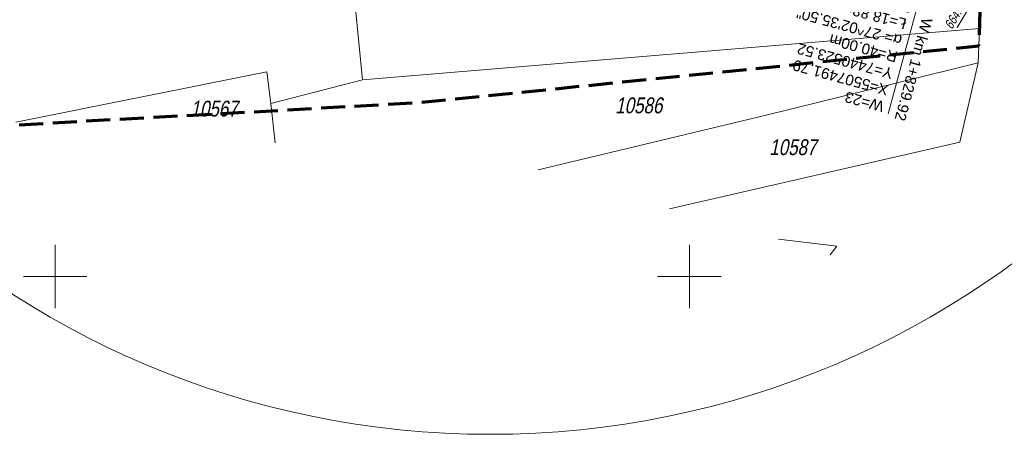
# Model space of a CAD drawing. Header units: metres. Extents: x 7168 to 12828, y 1523 to 3619.
# Tile 19 of 133: x 8512 to 8589, y 3414 to 3447. Entities that reach past the tile are written whole.
import ezdxf

# ---------------------------------------------------------------- set-up
doc = ezdxf.new("R2010")
doc.units = ezdxf.units.M
doc.linetypes.add('DGN Style 2', pattern=[3.921133, 2.35268, -1.568453])
doc.linetypes.add('DGN Style 3', pattern=[2.649063, 1.892188, -0.756875])
for name, color, linetype, lineweight in [('1_trasa opis', 1, 'Continuous', 0), ('211-numer działki ewidencyjnej', 7, 'Continuous', 0), ('219-działka ewidencyjna', 7, 'Continuous', 0), ('MPZP', 8, 'Continuous', 0), ('PRZEBUDOWA SIECI', 1, 'DGN Style 2', 13), ('PTWP02', 8, 'Continuous', 0), ('RTPW02', 98, 'Continuous', 0), ('Wstawianie ramki sekcyjnej z opisem', 250, 'Continuous', 0)]:
    doc.layers.add(name, color=color, linetype=linetype, lineweight=lineweight)
doc.styles.add('Opis 500', font='italic.shx', dxfattribs={"width": 0.75, "height": 1.2})
doc.styles.get("Standard").update_dxf_attribs({"font": 'arial.ttf'})
doc.styles.add('Style-Arial', font='arial.ttf')
doc.linetypes.add('E2', pattern='A,4.921575,["E2",Opis 500,S=1.2,R=0,X=0,Y=-0.5],0.078425,-1.460211,5', length=11.460211)

# ---------------------------------------------------------------- blocks, each defined once
blk = doc.blocks.new('RTPW02_1')
at = {"layer": 'RTPW02', "linetype": 'Continuous'}
h = blk.add_hatch(color=256, dxfattribs=at)
edge = h.paths.add_edge_path()
edge.add_arc((0, 0), 0.0045, 0, 360)

msp = doc.modelspace()

# ---------------------------------------------------------------- linework, layer by layer
at = {"layer": '1_trasa opis', "flags": 128}
msp.add_lwpolyline([(8588.162, 3468.261), (8580.324, 3439.303)], dxfattribs=at)
at = {"layer": '219-działka ewidencyjna', "color": 3, "linetype": 'Continuous', "lineweight": 13, "true_color": 0x00ff00, "flags": 128}
for points in [[(8587.528, 3446.033), (8588.058, 3460.343)], [(8537.698, 3453.773), (8538.858, 3441.993)], [(8538.858, 3441.993), (8587.528, 3446.033)], [(8587.418, 3443.313), (8587.528, 3446.033)], [(8511.534, 3438.649), (8531.308, 3442.623)], [(8531.308, 3442.623), (8531.628, 3440.123)], [(8587.418, 3443.313), (8570.708, 3439.193)], [(8585.968, 3437.073), (8587.418, 3443.313)], [(8531.628, 3440.123), (8538.858, 3441.993)], [(8531.628, 3440.123), (8531.988, 3437.013)], [(8552.704, 3434.902), (8570.708, 3439.193)], [(8585.968, 3437.073), (8563.072, 3431.826)], [(8571.673, 3429.416), (8576.258, 3428.883)], [(8575.744, 3428.202), (8576.258, 3428.883)]]:
    msp.add_lwpolyline(points, dxfattribs=at)
at = {"layer": 'MPZP', "linetype": 'DGN Style 3', "lineweight": 70, "flags": 128}
msp.add_lwpolyline([(8509.15, 3438.299), (8543.338, 3440.194), (8587.473, 3444.663), (8587.798, 3453.193), (8600.634, 3452.511), (8600.074, 3460.768), (8633.125, 3459.958)], dxfattribs=at)
at = {"layer": 'PRZEBUDOWA SIECI', "color": 6, "linetype": 'E2', "lineweight": 13}
msp.add_circle((8548.932, 3483.766), 69.722, dxfattribs=at)
at = {"layer": 'PTWP02', "linetype": 'Continuous', "lineweight": 13}
msp.add_line((8594.068, 3460.083), (8585.758, 3446.103), dxfattribs=at)
at = {"layer": 'Wstawianie ramki sekcyjnej z opisem', "color": 0}
for p, q in [((8514.638, 3423.973), (8514.638, 3428.973)), ((8514.638, 3423.973), (8514.638, 3428.973)), ((8564.638, 3423.973), (8564.638, 3428.973)), ((8564.638, 3423.973), (8564.638, 3428.973)), ((8512.138, 3426.473), (8517.138, 3426.473)), ((8512.138, 3426.473), (8517.138, 3426.473)), ((8562.138, 3426.473), (8567.138, 3426.473)), ((8562.138, 3426.473), (8567.138, 3426.473))]:
    msp.add_line(p, q, dxfattribs=at)

# ---------------------------------------------------------------- block references
at = {"layer": 'RTPW02', "linetype": 'Continuous', "xscale": 10, "yscale": 10, "zscale": 10}
msp.add_blockref('RTPW02_1', (8585.758, 3446.103), dxfattribs=at)

# ---------------------------------------------------------------- texts
at = {"layer": '1_trasa opis', "insert": (8579.842, 3439.434), "char_height": 0.85, "attachment_point": 1, "rotation": 164.85432, "line_spacing_factor": 0.952941, "style": 'Style-Arial'}
msp.add_mtext('W=23\\PX=5507491.79\\PY=7440523.52\\PR=40.00m\\Pα= 27^ 02\'35.50"\\PŁ=18.88m\\PT=9.62m\\PZ=1.14,', dxfattribs=at)
at = {"layer": '1_trasa opis', "lineweight": 0, "insert": (8580.807, 3438.889), "char_height": 0.85, "attachment_point": 9, "rotation": 254.85432, "line_spacing_factor": 1.305882, "style": 'Style-Arial'}
msp.add_mtext('W km 1+829.92', dxfattribs=at)
at = {"layer": '211-numer działki ewidencyjnej', "color": 3, "linetype": 'Continuous', "lineweight": 13, "true_color": 0x00ff00, "char_height": 1.25, "attachment_point": 1, "line_spacing_factor": 0.6}
for s, insert in [('\\FKRENTZ_1250;\\Q12;\\H1x;\\W0.8;10567', (8525.299, 3440.336)), ('\\FKRENTZ_1250;\\Q12;\\H1x;\\W0.8;10586', (8558.788, 3440.593)), ('\\FKRENTZ_1250;\\Q12;\\H1x;\\W0.8;10587', (8570.938, 3437.298))]:
    msp.add_mtext(s, dxfattribs=dict(at, insert=insert))
at = {"layer": 'RTPW02', "linetype": 'Continuous', "insert": (8585.238, 3445.713), "char_height": 0.75, "attachment_point": 7, "rotation": 59.27188, "line_spacing_factor": 0.72}
msp.add_mtext('\\FKRENTZ_1250;\\Q12;\\H1x;\\W0.8; 664.73', dxfattribs=at)

doc.saveas('drawing.dxf')
